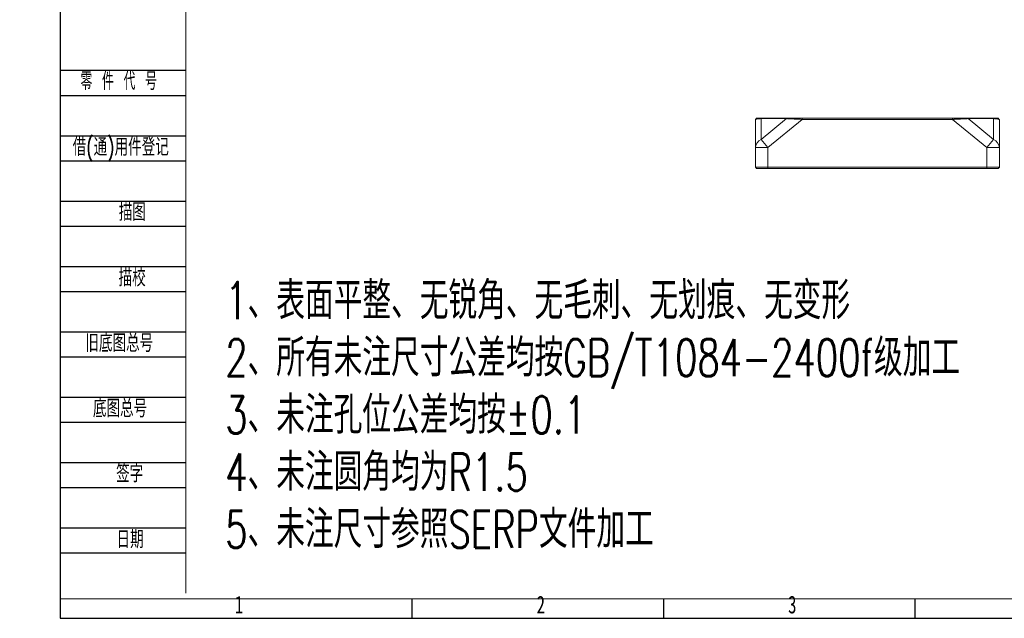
# Model space of a CAD drawing. Header units: millimetres. Extents: x -8 to 916, y -4 to 297.
# Tile 1 of 6: x -8 to 188, y 0 to 119. Entities that reach past the tile are written whole.
import ezdxf

# ---------------------------------------------------------------- set-up
doc = ezdxf.new("R2010")
doc.units = ezdxf.units.MM
for name, color, linetype in [('10', 7, 'Continuous'), ('5', 7, 'Continuous'), ('9', 7, 'Continuous')]:
    doc.layers.add(name, color=color, linetype=linetype)
doc.styles.add('SLDTEXTSTYLE0', font='TXT', dxfattribs={"width": 0.7, "bigfont": 'bigfont'})
doc.styles.add('SLDTEXTSTYLE1', font='TXT', dxfattribs={"width": 0.7})
doc.styles.add('SLDTEXTSTYLE2', font='TXT', dxfattribs={"width": 0.614286, "bigfont": 'bigfont'})

# ---------------------------------------------------------------- blocks, each defined once
blk = doc.blocks.new('SW_NOTE_0')
at = {"layer": '10', "color": 0, "attachment_point": 1, "style": 'SLDTEXTSTYLE0'}
for s, insert, char_height in [('1\\M+18141\\M+1955C\\M+196CA\\M+195BD\\M+190AE\\M+18141\\M+19DD9锐\\M+18A70\\M+18141\\M+19DD9\\M+196D1\\M+18E68\\M+18141\\M+19DD9划\\M+18DAD\\M+18141\\M+19DD9变\\M+18C60', (0, 9.55), 7.40833), ('2\\M+18141\\M+18F8A\\M+1974C\\M+196A2\\M+1928D\\M+18EDA\\M+190A1\\M+18CF6\\M+18DB7\\M+18BCF\\M+188C2GB/T1084-2400f级\\M+189C1\\M+18D48', (0, -1.83), 7.40833), ('3\\M+18141\\M+196A2\\M+1928D\\M+18D45\\M+188CA\\M+18CF6\\M+18DB7\\M+18BCF\\M+188C2\\M+1817D0.1', (0, -13.21), 7.4083), ('4\\M+18141\\M+196A2\\M+1928D圆\\M+18A70\\M+18BCF为R1.5', (0, -24.58), 7.4083), ('5\\M+18141\\M+196A2\\M+1928D\\M+18EDA\\M+190A1\\M+18E51\\M+18FC6SERP\\M+195B6\\M+18C8F\\M+189C1\\M+18D48', (0, -35.96), 7.4083)]:
    blk.add_mtext(s, dxfattribs=dict(at, insert=insert, char_height=char_height))

msp = doc.modelspace()

# ---------------------------------------------------------------- linework, layer by layer
at = {"color": 7, "linetype": 'Continuous', "lineweight": 15}
for p, q in [((138.20791193, 93.62211653), (138.20791193, 99.23453194)), ((138.45791193, 99.48453194), (138.21628854, 99.25030462)), ((139.3657232, 99.39722979), (139.49994207, 99.48453194)), ((139.3657232, 95.24909497), (144.39402193, 99.39722979)), ((144.39402193, 99.39722979), (139.3657232, 99.39722979)), ((139.3657232, 99.39722979), (139.3657232, 95.24909497)), ((139.49994207, 99.48453194), (144.52824081, 99.48453194)), ((147.51118678, 99.23453194), (140.70791193, 93.62211653)), ((144.39402193, 99.39722979), (144.52824081, 99.48453194)), ((147.51118678, 99.23453194), (147.51118678, 99.48453194)), ((147.51118678, 99.48453194), (177.40463708, 99.48453194)), ((177.40463708, 99.23453194), (147.51118678, 99.23453194)), ((177.40463708, 99.48453194), (177.40463708, 99.23453194)), ((184.20791193, 93.62211653), (177.40463708, 99.23453194)), ((180.38758305, 99.48453194), (180.52180193, 99.39722979)), ((180.38758305, 99.48453194), (185.41588179, 99.48453194)), ((180.52180193, 99.39722979), (185.55010066, 95.24909497)), ((185.55010066, 99.39722979), (180.52180193, 99.39722979)), ((185.41588179, 99.48453194), (185.55010066, 99.39722979)), ((185.55010066, 95.24909497), (185.55010066, 99.39722979)), ((186.69953532, 99.25030462), (186.45791193, 99.48453194)), ((186.70791193, 99.23453194), (186.70791193, 93.62211653)), ((140.70791193, 93.62211653), (139.3657232, 95.24909497)), ((185.55010066, 95.24909497), (184.20791193, 93.62211653)), ((140.70791193, 93.62211653), (138.20791193, 93.62211653)), ((138.20791193, 89.73453194), (138.20791193, 93.62211653)), ((140.70791193, 93.62211653), (140.70791193, 89.73453194)), ((184.20791193, 89.73453194), (184.20791193, 93.62211653)), ((186.70791193, 93.62211653), (184.20791193, 93.62211653)), ((186.70791193, 93.62211653), (186.70791193, 89.73453194)), ((138.20791193, 89.73453194), (140.70791193, 89.73453194)), ((138.45791193, 89.48453194), (138.20791193, 89.73453194)), ((140.70791193, 89.48453194), (138.45791193, 89.48453194)), ((140.70791193, 89.73453194), (184.20791193, 89.73453194)), ((140.70791193, 89.48453194), (140.70791193, 89.73453194)), ((184.20791193, 89.48453194), (140.70791193, 89.48453194)), ((184.20791193, 89.48453194), (184.20791193, 89.73453194)), ((184.20791193, 89.73453194), (186.70791193, 89.73453194)), ((186.45791193, 89.48453194), (184.20791193, 89.48453194)), ((186.45791193, 89.48453194), (186.70791193, 89.73453194))]:
    msp.add_line(p, q, dxfattribs=at)
for centre, start, end in [((140.08567619, 93.5112953), 112.5037373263, 176.6224557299), ((184.83014766, 93.5112953), 3.3775442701, 67.4962626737)]:
    msp.add_arc(centre, 1.88103163, start, end, dxfattribs=at)
for points, knots in [([(139.3657232, 99.39722979), (139.34398792, 99.39614152), (139.30007168, 99.39394266), (139.23629645, 99.3904659), (139.17332251, 99.38681479), (139.09137817, 99.38173544), (138.99258833, 99.37500232), (138.84323747, 99.36344262), (138.67525238, 99.34766855), (138.50818767, 99.32722512), (138.37551711, 99.30534287), (138.29566642, 99.28627539), (138.25038666, 99.27060964), (138.22588712, 99.25866385), (138.21411771, 99.24896536), (138.20876939, 99.24092359), (138.20822787, 99.23688699), (138.20791193, 99.23453194)], [0, 0, 0, 0, 0.026462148, 0.0534668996, 0.0810250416, 0.109146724, 0.165213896, 0.223784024, 0.343710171, 0.4685104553, 0.5974824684, 0.7297395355, 0.7968006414, 0.8642915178, 0.9320713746, 0.9603687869, 1, 1, 1, 1]), ([(138.45791193, 99.48453194), (138.45828925, 99.48453194), (138.45904336, 99.48453194), (138.46516497, 99.48453194), (138.47654273, 99.48453194), (138.49611912, 99.48453194), (138.5368518, 99.48453194), (138.60862591, 99.48453194), (138.72791767, 99.48453194), (138.87813926, 99.48453194), (139.05702523, 99.48453194), (139.23008368, 99.48453194), (139.36289811, 99.48453194), (139.44024423, 99.48453194), (139.4801332, 99.48453194), (139.49994207, 99.48453194)], [0, 0, 0, 0, 0.045697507, 0.0913306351, 0.1369319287, 0.2049539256, 0.2725842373, 0.4057027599, 0.5351771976, 0.660009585, 0.7793955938, 0.8927829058, 0.9471662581, 0.9737627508, 1, 1, 1, 1]), ([(147.51118678, 99.23453194), (147.4661162, 99.23688671), (147.38885491, 99.24092331), (147.23458685, 99.24896506), (147.04886175, 99.25866385), (146.81996658, 99.27060964), (146.51982188, 99.28627539), (146.15450496, 99.3053429), (145.73525457, 99.32722503), (145.34358602, 99.34766889), (145.04133864, 99.36344134), (144.81993097, 99.37500361), (144.66607415, 99.38302875), (144.52353788, 99.39047203), (144.43660775, 99.39500779), (144.39402193, 99.39722979)], [0, 0, 0, 0, 0.0396269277, 0.0679296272, 0.1357104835, 0.2032023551, 0.2702644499, 0.4025234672, 0.5314973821, 0.6562995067, 0.7762274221, 0.8347922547, 0.8908664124, 0.9465370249, 1, 1, 1, 1]), ([(144.52824081, 99.48453194), (144.5553236, 99.48453194), (144.61001408, 99.48453194), (144.6973753, 99.48453194), (144.80518908, 99.48453194), (144.936557, 99.48453194), (145.14872033, 99.48453194), (145.43778367, 99.48453194), (145.81242605, 99.48453194), (146.21345866, 99.48453194), (146.56268566, 99.48453194), (146.84975012, 99.48453194), (147.06875185, 99.48453194), (147.2895468, 99.48453194), (147.43723721, 99.48453194), (147.51118678, 99.48453194)], [0, 0, 0, 0, 0.0350367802, 0.07075258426, 0.10721526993, 0.16311788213, 0.22064569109, 0.34002614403, 0.46485272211, 0.59432113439, 0.72743346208, 0.79497634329, 0.86307945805, 0.93144296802, 1, 1, 1, 1]), ([(177.40463708, 99.48453194), (177.45392477, 99.48453194), (177.55243072, 99.48453194), (177.70001651, 99.48453194), (177.87141611, 99.48453194), (178.06598413, 99.48453194), (178.35304838, 99.48453194), (178.70236753, 99.48453194), (179.10339004, 99.48453194), (179.4780674, 99.48453194), (179.82051746, 99.48453194), (180.07831721, 99.48453194), (180.24066652, 99.48453194), (180.32666993, 99.48453194), (180.36737093, 99.48453194), (180.38758305, 99.48453194)], [0, 0, 0, 0, 0.045697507, 0.0913306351, 0.1369319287, 0.2049539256, 0.2725842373, 0.4057027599, 0.5351771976, 0.660009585, 0.7793955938, 0.8927829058, 0.9471662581, 0.9737627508, 1, 1, 1, 1]), ([(180.52180193, 99.39722979), (180.50094876, 99.39614152), (180.45881482, 99.39394266), (180.3921741, 99.3904659), (180.32223562, 99.38681479), (180.22496331, 99.38173544), (180.09586546, 99.37500232), (179.87451131, 99.36344262), (179.57223072, 99.34766855), (179.1805713, 99.32722512), (178.76131833, 99.30534287), (178.39600205, 99.28627539), (178.09585726, 99.27060964), (177.86696212, 99.25866385), (177.68124254, 99.24896536), (177.52697449, 99.24092359), (177.4497132, 99.23688699), (177.40463708, 99.23453194)], [0, 0, 0, 0, 0.0264621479, 0.0534668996, 0.0810250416, 0.109146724, 0.165213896, 0.223784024, 0.343710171, 0.4685104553, 0.5974824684, 0.7297395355, 0.7968006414, 0.8642915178, 0.9320713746, 0.9603687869, 1, 1, 1, 1]), ([(185.41588179, 99.48453194), (185.44224638, 99.48453194), (185.49548652, 99.48453194), (185.57134306, 99.48453194), (185.65776002, 99.48453194), (185.75218871, 99.48453194), (185.88671634, 99.48453194), (186.03769352, 99.48453194), (186.18790216, 99.48453194), (186.30720496, 99.48453194), (186.37893445, 99.48453194), (186.41972774, 99.48453194), (186.44160377, 99.48453194), (186.45537188, 99.48453194), (186.45706445, 99.48453194), (186.45791193, 99.48453194)], [0, 0, 0, 0, 0.0350367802, 0.0707525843, 0.1072152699, 0.1631178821, 0.2206456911, 0.340026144, 0.4648527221, 0.5943211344, 0.7274334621, 0.7949763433, 0.8630794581, 0.931442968, 1, 1, 1, 1]), ([(186.70791193, 99.23453194), (186.70759606, 99.23688671), (186.7070546, 99.24092331), (186.7017065, 99.24896506), (186.68993674, 99.25866385), (186.66543721, 99.27060964), (186.62015738, 99.28627539), (186.54030723, 99.3053429), (186.40763451, 99.32722503), (186.24057741, 99.34766889), (186.07257318, 99.36344134), (185.92326723, 99.37500361), (185.80528672, 99.38302875), (185.68237463, 99.39047203), (185.59359334, 99.39500779), (185.55010066, 99.39722979)], [0, 0, 0, 0, 0.0396269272, 0.0679296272, 0.1357104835, 0.2032023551, 0.2702644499, 0.4025234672, 0.5314973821, 0.6562995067, 0.7762274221, 0.8347922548, 0.8908664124, 0.946537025, 1, 1, 1, 1])]:
    msp.add_open_spline(points, degree=3, knots=knots, dxfattribs=at)
at = {"layer": '10', "color": 7}
for p, q in [((0, 109), (25, 109)), ((0, 104), (25, 104)), ((0, 96), (25, 96)), ((0, 91), (25, 91)), ((0, 83), (25, 83)), ((0, 78), (25, 78)), ((0, 70), (25, 70)), ((0, 65), (25, 65)), ((0, 57), (25, 57)), ((0, 52), (25, 52)), ((0, 44), (25, 44)), ((0, 39), (25, 39)), ((0, 31), (25, 31)), ((0, 26), (25, 26)), ((0, 18), (25, 18)), ((0, 13), (25, 13))]:
    msp.add_line(p, q, dxfattribs=at)
at = {"layer": '5', "color": 7, "lineweight": 15}
for p, q in [((25, 292), (25, 5)), ((0, 3.8961968), (415, 3.8961968))]:
    msp.add_line(p, q, dxfattribs=at)
at = {"layer": '5'}
for p, q in [((70, 0), (70, 3.8961968)), ((120, 0), (120, 3.8961968)), ((170, 0), (170, 3.8961968))]:
    msp.add_line(p, q, dxfattribs=at)
at = {"layer": '9', "color": 7}
for p, q in [((0, 297), (0, 0)), ((0, 0), (420, 0))]:
    msp.add_line(p, q, dxfattribs=at)

# ---------------------------------------------------------------- block references
at = {"layer": '10'}
msp.add_blockref('SW_NOTE_0', (32.80506805, 57.3718725), dxfattribs=at)

# ---------------------------------------------------------------- texts
at = {"layer": '10', "color": 7, "char_height": 3.5}
for s, insert, attachment_point, style in [('\\M+197EB \\M+18C8F \\M+191E3 \\M+18D86', (4.02312428, 108.59475302), 1, 'SLDTEXTSTYLE2'), ('\\M+18ED8(\\M+192CA)\\M+19770\\M+18C8F\\M+1936F记', (2.47374903, 95.49917644), 1, 'SLDTEXTSTYLE0'), ('\\M+19560图', (14.33020837, 82.55253171), 2, 'SLDTEXTSTYLE0'), ('\\M+19560\\M+18D5A', (14.29769963, 69.51705744), 2, 'SLDTEXTSTYLE0'), ('\\M+18B8C\\M+192EA图总\\M+18D86', (4.9999997, 56.48751639), 1, 'SLDTEXTSTYLE0'), ('\\M+192EA图总\\M+18D86', (6.49999995, 43.48633811), 1, 'SLDTEXTSTYLE0'), ('签\\M+18E9A', (13.80386712, 30.53690136), 2, 'SLDTEXTSTYLE0'), ('\\M+193FA\\M+18AFA', (13.88103744, 17.4367573), 2, 'SLDTEXTSTYLE0')]:
    msp.add_mtext(s, dxfattribs=dict(at, insert=insert, attachment_point=attachment_point, style=style))
at = {"layer": '10', "char_height": 3.5, "attachment_point": 2, "style": 'SLDTEXTSTYLE1'}
for s, insert in [('1', (35.54444444, 4.48642786)), ('2', (95.54444444, 4.48642786)), ('3', (145.54444444, 4.48642786))]:
    msp.add_mtext(s, dxfattribs=dict(at, insert=insert))

doc.saveas('drawing.dxf')
